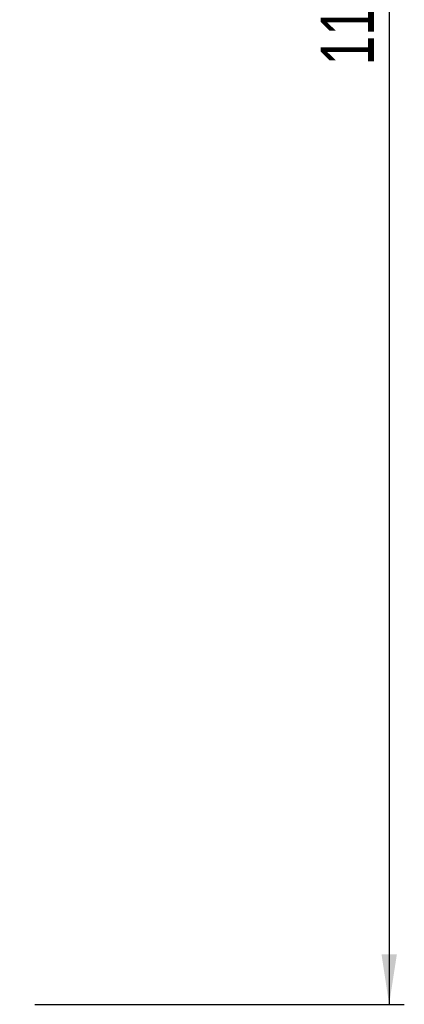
# Model space of a CAD drawing. Header units: millimetres. Extents: x -83 to 830, y 10 to 584.
# Tile 20 of 23: x 324 to 375, y 314 to 444. Entities that reach past the tile are written whole.
import ezdxf

# ---------------------------------------------------------------- set-up
doc = ezdxf.new("R2010")
doc.units = ezdxf.units.MM
doc.header["$LTSCALE"] = 2
doc.layers.add('FORMAT', color=7, linetype='Continuous')
doc.styles.add('SLDTEXTSTYLE0', font='TXT', dxfattribs={"width": 0.75})
doc.dimstyles.new('SLDDIMSTYLE0', dxfattribs={"dimtxt": 7, "dimasz": 6.604, "dimexe": 0, "dimexo": 0.0625, "dimgap": 1.75, "dimtad": 1, "dimlfac": 0.5, "dimrnd": 1e-09, "dimzin": 12, "dimdsep": 46, "dimtxsty": 'SLDTEXTSTYLE0', "dimsah": 1, "dimcen": 0.09, "dimadec": 0, "dimazin": 3, "dimtfac": 1, "dimtofl": 0, "dimtmove": 0, "dimatfit": 3, "dimfxl": 1, "dimfrac": 2, "dimtolj": 1, "dimtzin": 12, "dimarcsym": 0})

# ---------------------------------------------------------------- blocks, each defined once
blk = doc.blocks.new('_D_3')
at = {"layer": 'FORMAT'}
for p, q in [((326.44, 538.78), (375.22, 538.78)), ((373.22, 538.78), (373.22, 313.78)), ((326.44, 313.78), (375.22, 313.78))]:
    blk.add_line(p, q, dxfattribs=at)
for points in [[(373.22, 538.78), (372.21, 532.18), (374.24, 532.18)], [(373.22, 313.78), (374.24, 320.39), (372.21, 320.39)]]:
    blk.add_solid(points, dxfattribs=at)
at = {"layer": 'FORMAT', "insert": (364.2, 437.78), "char_height": 7, "attachment_point": 1, "rotation": 90, "style": 'SLDTEXTSTYLE0'}
blk.add_mtext('112,50', dxfattribs=at)

msp = doc.modelspace()

# ---------------------------------------------------------------- dimensions: what is measured, and where the dimension line sits
at = {"layer": 'FORMAT'}
dim = msp.add_linear_dim(base=(373.221, 313.785), p1=(324.441, 538.785), p2=(324.441, 313.785), angle=90, dimstyle='SLDDIMSTYLE0', dxfattribs=at)
dim.commit()
dim.dimension.update_dxf_attribs({"geometry": '_D_3', "text_midpoint": (373.221, 452.005), "dimtype": 160})

doc.saveas('drawing.dxf')
